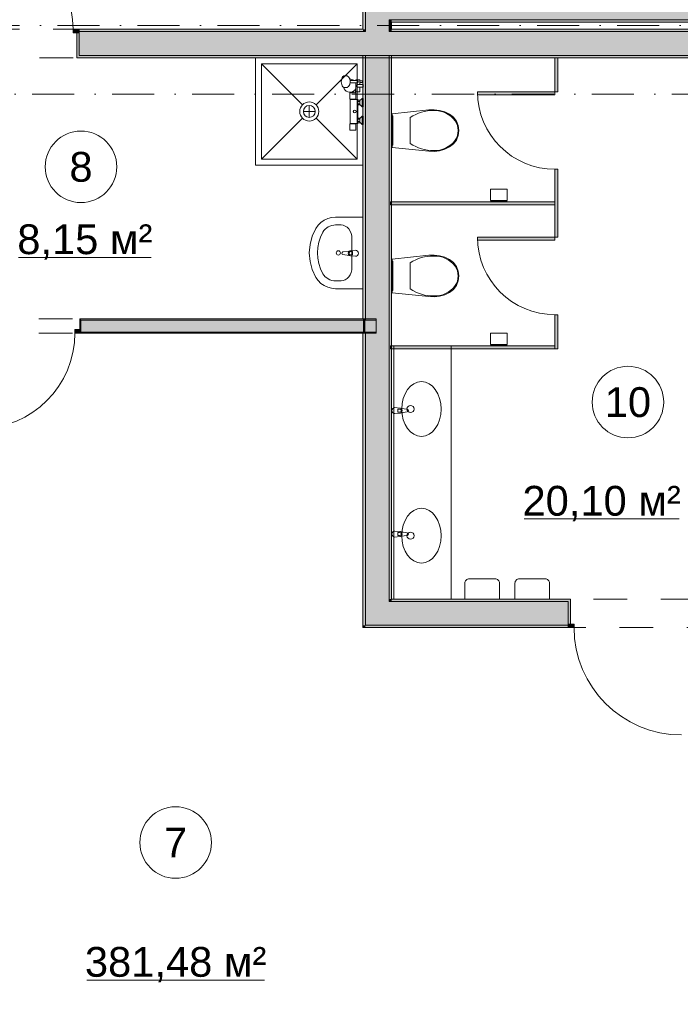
# Model space of a CAD drawing. Header units: millimetres. Extents: x -14761 to 157739, y -22400 to 107990.
# Tile 123 of 228: x 91502 to 97041, y 18790 to 27050. Entities that reach past the tile are written whole.
import ezdxf

# ---------------------------------------------------------------- set-up
doc = ezdxf.new("R2010")
doc.units = ezdxf.units.MM
doc.header["$MEASUREMENT"] = 0
doc.linetypes.add('Штриховая', pattern=[564.444447, 282.222223, -282.222223])
doc.linetypes.add('Штрихпунктирная', pattern=[670.277762, 352.777767, -176.388884, 0, -141.111112])
for name, color, linetype in [('Интерьер - Оборудование', 7, 'Continuous'), ('Интерьер - Сантехника', 7, 'Continuous'), ('Конструктив - Стены Блок 100 нов', 7, 'Continuous'), ('Конструктив - Стены Блок 200 нов', 7, 'Continuous'), ('Элемент Модели - Зона', 7, 'Continuous'), ('Элемент Модели - Оси', 7, 'Continuous')]:
    doc.layers.add(name, color=color, linetype=linetype)
doc.styles.add('СГЕНЕРИР_СТИЛЬ_1', font='txt')

msp = doc.modelspace()

# ---------------------------------------------------------------- hatches: boundary and pattern name
at = {"layer": 'Интерьер - Оборудование', "linetype": 'Continuous', "lineweight": 0, "true_color": 0x7f7f7f}
for points in [[(96015, 26445), (96015, 26730), (95990, 26730), (95990, 26445)], [(95990, 26420), (95990, 26445), (95340, 26445), (95340, 26420)], [(96015, 25510), (96015, 25795), (95990, 25795), (95990, 25510)], [(94610, 25497.5), (95990, 25497.5), (95990, 25522.5), (94610, 25522.5)], [(96015, 25225), (96015, 25510), (95990, 25510), (95990, 25225)], [(95990, 25200), (95990, 25225), (95340, 25225), (95340, 25200)], [(96015, 24290), (96015, 24575), (95990, 24575), (95990, 24290)], [(94610, 24290), (95990, 24290), (95990, 24315), (94610, 24315)]]:
    msp.add_hatch(color=8, dxfattribs=at).paths.add_polyline_path(points)
at = {"layer": 'Конструктив - Стены Блок 100 нов', "linetype": 'Continuous', "lineweight": 0, "true_color": 0x000000}
for points in [[(92014.9, 24540), (92004.9, 24540), (92004.9, 24450), (92014.9, 24450), (92014.9, 24530)], [(94490, 24540), (92014.9, 24540), (92014.9, 24530), (94490, 24530)], [(92014.9, 24450), (91964.9, 24450), (91964.9, 24420), (92014.9, 24420)], [(92014.9, 24430), (94490, 24430), (94490, 24530), (92014.9, 24530), (92014.9, 24450)], [(94400, 24430), (94400, 24530), (94380, 24530), (94380, 24430)], [(92014.9, 24430), (92014.9, 24420), (94375, 24420), (94375, 24430)], [(94380, 24420), (94490, 24420), (94490, 24430), (94380, 24430)]]:
    msp.add_hatch(color=18, dxfattribs=at).paths.add_polyline_path(points)
at = {"layer": 'Конструктив - Стены Блок 200 нов', "linetype": 'Continuous', "lineweight": 0, "true_color": 0x000000}
for points in [[(94380, 26970), (94400, 26970), (94400, 32030), (94380, 32030)], [(94600, 27050), (94600, 27250), (94400, 27250), (94400, 27050)], [(94620, 27050), (94620, 27250), (94600, 27250), (94600, 27050)], [(94620, 27050), (98700, 27050), (98700, 27250), (94620, 27250)], [(94400, 27050), (94400, 26970), (94600, 26970), (94600, 27050)], [(94620, 27030), (94620, 27050), (94600, 27050), (94600, 27030)], [(94600, 27030), (94600, 26970), (94620, 26970), (94620, 27030)], [(94620, 27030), (98700, 27030), (98700, 27050), (94620, 27050)], [(92000, 26940), (92000, 26970), (91950, 26970), (91950, 26940)], [(92000, 26730), (92000, 26750), (92000, 26940), (91980, 26940), (91980, 26730)], [(92000, 26950), (94380, 26950), (94380, 26970), (92000, 26970)], [(94400, 26950), (92000, 26950), (92000, 26940), (92000, 26750), (94400, 26750)], [(94380, 26950), (94400, 26950), (94400, 26970), (94380, 26970)], [(94400, 26950), (94600, 26950), (94600, 26970), (94400, 26970)], [(94400, 26750), (94600, 26750), (94600, 26950), (94400, 26950)], [(94600, 26950), (94620, 26950), (94620, 26970), (94600, 26970)], [(94600, 26750), (98700, 26750), (98700, 26950), (94600, 26950)], [(94620, 26950), (99080, 26950), (99080, 26970), (94620, 26970)], [(92000, 26750), (92000, 26730), (98700, 26730), (98700, 26750)], [(94400, 24540), (94400, 26750), (94380, 26750), (94380, 24540)], [(94600, 24530), (94600, 26750), (94400, 26750), (94400, 24530)], [(94620, 22190), (94620, 26750), (94600, 26750), (94600, 22190)], [(94400, 24530), (94400, 24540), (94380, 24540), (94380, 24530)], [(94600, 24430), (94600, 24530), (94400, 24530), (94400, 24430)], [(94400, 24420), (94400, 24430), (94380, 24430), (94380, 24420)], [(94400, 21970), (94400, 24420), (94380, 24420), (94380, 21970)], [(94600, 22170), (94600, 24430), (94400, 24430), (94400, 22170)], [(94400, 22170), (94400, 21970), (94600, 22170)], [(94600, 22170), (94400, 21970), (94600, 21970)], [(94600, 22190), (94600, 22170), (94620, 22190)], [(94620, 22190), (94600, 22170), (94620, 22170)], [(94600, 22170), (94600, 21970), (96100, 21970), (96100, 21980), (96100, 22170)], [(94620, 22190), (94620, 22170), (96100, 22170), (96100, 22190)], [(96120, 22190), (96100, 22190), (96100, 22170), (96100, 21980), (96120, 21980)], [(96100, 21980), (96100, 21950), (96150, 21950), (96150, 21980)], [(94380, 21970), (94380, 21950), (94400, 21970)], [(94400, 21970), (94380, 21950), (94400, 21950)], [(94400, 21950), (96100, 21950), (96100, 21970), (94400, 21970)]]:
    msp.add_hatch(color=18, dxfattribs=at).paths.add_polyline_path(points)

# ---------------------------------------------------------------- linework, layer by layer
at = {"layer": 'Интерьер - Оборудование', "color": 7, "linetype": 'Continuous', "lineweight": 15}
for p, q in [((94270.2, 26547.6), (94269.3, 26551)), ((94270.2, 26547.6), (94272.2, 26539.1)), ((94272.2, 26520.9), (94270.2, 26512.4)), ((94271.8, 26541), (94290, 26540.5)), ((94271.8, 26519), (94290, 26519.5)), ((94272.2, 26539.1), (94272.9, 26530)), ((94272.9, 26530), (94272.2, 26520.9)), ((94290, 26540.5), (94332.2, 26540)), ((94290, 26519.5), (94332.2, 26520)), ((94319.1, 26470), (94319.1, 26519.8)), ((94333.9, 26539.8), (94332.2, 26540)), ((94332.2, 26520), (94333.9, 26520.2)), ((94335.4, 26539.1), (94333.9, 26539.8)), ((94333.9, 26520.2), (94335.4, 26520.9)), ((94336.7, 26537.9), (94335.4, 26539.1)), ((94335.4, 26520.9), (94336.7, 26522.1)), ((94337.7, 26536.5), (94336.7, 26537.9)), ((94336.7, 26522.1), (94337.7, 26523.5)), ((94338.3, 26535), (94337.7, 26536.5)), ((94337.7, 26523.5), (94338.3, 26525)), ((94338.3, 26535), (94339.5, 26532.6)), ((94338.3, 26535), (94338.3, 26535)), ((94338.4, 26534.8), (94338.3, 26535)), ((94339.5, 26527.4), (94338.3, 26525)), ((94338.3, 26525), (94338.4, 26525.2)), ((94338.3, 26525), (94338.3, 26525)), ((94338.6, 26533), (94338.4, 26534.8)), ((94338.4, 26525.2), (94338.6, 26527)), ((94338.6, 26527), (94338.6, 26533)), ((94339.5, 26532.6), (94339.9, 26530)), ((94339.9, 26530), (94339.5, 26527.4)), ((94355.1, 26523.5), (94355.1, 26536.5)), ((94219.4, 26481.7), (94217.1, 26483.4)), ((94226.9, 26480), (94219.4, 26481.7)), ((94237.5, 26480), (94226.9, 26480)), ((94240.7, 26480.5), (94237.5, 26480)), ((94248, 26482.2), (94240.7, 26480.5)), ((94250.8, 26483.6), (94248, 26482.2)), ((94257.4, 26488.4), (94250.8, 26483.6)), ((94259.3, 26490.5), (94257.4, 26488.4)), ((94264.7, 26497.8), (94259.3, 26490.5)), ((94268.8, 26507.2), (94264.7, 26497.8)), ((94270.2, 26512.4), (94268.8, 26507.2)), ((94304.6, 26436), (94317.6, 26436)), ((94337.1, 26507), (94355.1, 26507)), ((94337.1, 26507), (94355.1, 26507)), ((94355.1, 26485), (94337.1, 26485)), ((94320.1, 26381), (94273.9, 26381)), ((94274.1, 26383), (94320.1, 26383)), ((94337.1, 26336), (94337.1, 26374)), ((94354.1, 26364.5), (94337.1, 26364.5)), ((94354.1, 26339), (94354.1, 26371)), ((94374.1, 26320), (94374.1, 26390)), ((94354.1, 26345.5), (94337.1, 26345.5)), ((94337.1, 26186), (94337.1, 26224)), ((94354.1, 26214.5), (94337.1, 26214.5)), ((94354.1, 26195.5), (94337.1, 26195.5)), ((94354.1, 26189), (94354.1, 26221)), ((94374.1, 26170), (94374.1, 26240)), ((94274.1, 26179), (94320.1, 26179)), ((94320.1, 26177), (94274.1, 26177)), ((95990, 25510), (95990, 25795)), ((95990, 25795), (96015, 25795)), ((96015, 25795), (96015, 25510)), ((95990, 25225), (95990, 25510)), ((96015, 25510), (96015, 25225)), ((96015, 25225), (95990, 25225)), ((94276.7, 25104), (94291.6, 25104)), ((94291.6, 25076.8), (94276.7, 25076.8)), ((94291.6, 25104), (94291.6, 25076.8)), ((94672.5, 23783.9), (94687.3, 23783.9)), ((94672.5, 23756.7), (94672.5, 23783.9)), ((94687.3, 23756.7), (94672.5, 23756.7)), ((94672.5, 22748.8), (94687.3, 22748.8)), ((94672.5, 22721.6), (94672.5, 22748.8)), ((94687.3, 22721.6), (94672.5, 22721.6))]:
    msp.add_line(p, q, dxfattribs=at)
at = {"layer": 'Интерьер - Оборудование', "color": 7, "linetype": 'Continuous', "lineweight": 15, "flags": 128}
for points in [[(96015, 26445), (95990, 26445), (95990, 26730), (96015, 26730)], [(95990, 26420), (95340, 26420), (95340, 26445), (95990, 26445)], [(94610, 25497.5), (94610, 25522.5), (95990, 25522.5), (95990, 25497.5)], [(95990, 25200), (95340, 25200), (95340, 25225), (95990, 25225)], [(96015, 24290), (95990, 24290), (95990, 24575), (96015, 24575)], [(94610, 24290), (94610, 24315), (95990, 24315), (95990, 24290)]]:
    msp.add_lwpolyline(points, close=True, dxfattribs=at)
for points in [[(94272.1, 26124, -0.414214), (94269.1, 26127), (94269.1, 26177), (94274.1, 26177), (94274.1, 26179), (94273.9, 26179), (94273.3, 26179), (94273.1, 26179), (94273.1, 26381), (94273.3, 26381), (94273.9, 26381), (94274.1, 26381), (94274.1, 26383), (94269.1, 26383), (94269.1, 26433, -0.414214), (94272.1, 26436), (94304.6, 26436), (94304.6, 26452.7, -0.547975), (94217.1, 26483.4), (94212.5, 26486.7), (94206.6, 26494.6), (94202, 26505), (94199.2, 26517.1), (94198.2, 26530), (94199.2, 26542.9), (94202, 26555), (94206.6, 26565.4), (94212.5, 26573.3), (94219.4, 26578.3), (94226.9, 26580), (94237.5, 26580), (94240.7, 26579.5), (94248, 26577.8), (94250.8, 26576.4), (94257.4, 26571.6), (94259.3, 26569.5), (94264.7, 26562.2), (94268.8, 26552.8), (94269.3, 26551, -0.166188), (94303.2, 26540.3), (94319.1, 26540.2), (94319.1, 26546), (94355.1, 26546), (94355.1, 26536.5), (94372.1, 26536.5, -1), (94372.1, 26523.5), (94355.1, 26523.5), (94355.1, 26507), (94381.1, 26507), (94381.1, 26485), (94355.1, 26485), (94355.1, 26446), (94319.1, 26446), (94319.1, 26470, -0.013709), (94317.6, 26467.3), (94317.6, 26436), (94318, 26436, -0.414214), (94321, 26433), (94321, 26383), (94320.1, 26383), (94320.1, 26381), (94337.1, 26381), (94337.1, 26374), (94354.1, 26374), (94354.1, 26371), (94374.1, 26390), (94381.1, 26390), (94381.1, 26320), (94374.1, 26320), (94354.1, 26339), (94354.1, 26336), (94337.1, 26336), (94337.1, 26224), (94354.1, 26224), (94354.1, 26221), (94374.1, 26240), (94381.1, 26240), (94381.1, 26170), (94374.1, 26170), (94354.1, 26189), (94354.1, 26186), (94337.1, 26186), (94337.1, 26179), (94320.1, 26179), (94320.1, 26177), (94321, 26177), (94321, 26127, -0.414214), (94318, 26124)], [(94316.5, 25115.4), (94274.6, 25111.4, 0.12102), (94265.1, 25108.1), (94212.1, 25101.5, 0.882566), (94212.1, 25079.3), (94265.1, 25072.7, 0.12102), (94274.6, 25069.4), (94316.5, 25065.4, 1)], [(94647.6, 23745.3), (94689.5, 23749.3, 0.12102), (94699, 23752.6), (94752, 23759.2, 0.882566), (94752, 23781.4), (94699, 23788, 0.12102), (94689.5, 23791.3), (94647.6, 23795.3, 1)], [(94647.6, 22710.2), (94689.5, 22714.2, 0.12102), (94699, 22717.5), (94752, 22724.1, 0.882566), (94752, 22746.3), (94699, 22753, 0.12102), (94689.5, 22756.2), (94647.6, 22760.2, 1)]]:
    msp.add_lwpolyline(points, format="xyb", close=True, dxfattribs=at)
at = {"layer": 'Интерьер - Оборудование', "color": 7, "linetype": 'Continuous', "lineweight": 15}
msp.add_circle((94311.1, 26280), 12, dxfattribs=at)
for centre, radius, start, end in [((94270.6, 26496), 55, 308.11308, 328.60059), ((94337.1, 26496), 11, 90, 270), ((95990, 26445), 650, 180, 270), ((95990, 25225), 650, 180, 270), ((94276.5, 25090.4), 21.1, 122.77103, 237.22897), ((94276.7, 25090.4), 13.6, 90, 270), ((94687.3, 23770.3), 13.6, 270, 90), ((94687.6, 23770.3), 21.1, 302.77103, 57.22897), ((94687.3, 22735.2), 13.6, 270, 90), ((94687.6, 22735.2), 21.1, 302.77103, 57.22897)]:
    msp.add_arc(centre, radius, start, end, dxfattribs=at)
at = {"layer": 'Интерьер - Сантехника', "color": 7, "linetype": 'Continuous', "lineweight": 15}
for p, q in [((94330, 26680), (93530, 26680)), ((93530, 26680), (93530, 25880)), ((93530, 26680), (93873.4, 26336.6)), ((94330, 26680), (93986.6, 26336.6)), ((94330, 25880), (94330, 26680)), ((93980, 26280), (93880, 26280)), ((93930, 26330), (93930, 26230)), ((93530, 25880), (93873.4, 26223.4)), ((94330, 25880), (93986.6, 26223.4)), ((94776.4, 26120.1), (94776.4, 26229)), ((94776.4, 26011.1), (94776.4, 26120.1)), ((93530, 25880), (94330, 25880)), ((95450, 25532.5), (95590, 25532.5)), ((95450, 25524.5), (95590, 25524.5)), ((94196.7, 25328.3), (94150.9, 25328.3)), ((94287.7, 24974.7), (94287.7, 25212.3)), ((94776.4, 24899.9), (94776.4, 25008.9)), ((94776.4, 24791), (94776.4, 24899.9)), ((94196.7, 24858.7), (94150.9, 24858.7)), ((94620, 22190), (94620, 24315)), ((95120, 24315), (94620, 24315)), ((94640, 22190), (94640, 24315)), ((95120, 22190), (95120, 24315)), ((95450, 24325), (95590, 24325)), ((95450, 24317), (95590, 24317)), ((95120, 22190), (94620, 22190))]:
    msp.add_line(p, q, dxfattribs=at)
at = {"layer": 'Интерьер - Сантехника', "color": 7, "linetype": 'Continuous', "lineweight": 15, "flags": 128}
for points in [[(94380, 26730), (93480, 26730), (93480, 25830), (94380, 25830)], [(95021.7, 26289.5), (95065.3, 26277.1), (95106.3, 26258), (95138.9, 26232.5), (95163.8, 26199.4), (95179.6, 26161.1), (95185, 26120.1), (95179.6, 26079), (95163.8, 26040.7), (95138.9, 26007.7), (95106.3, 25982.1), (95065.3, 25963), (95021.7, 25950.6), (94976.8, 25945.1), (94931.6, 25946.7), (94625, 25979.1), (94625, 26261), (94931.6, 26293.4), (94976.8, 26295)], [(94625, 25997.1), (94625, 26243.1), (94630, 26243.1), (94630, 25997.1)], [(95450, 25627.5), (95590, 25627.5), (95590, 25532.5), (95585, 25532.5), (95585, 25524.5), (95590, 25524.5), (95590, 25522.5), (95450, 25522.5), (95450, 25524.5), (95455, 25524.5), (95455, 25532.5), (95450, 25532.5)], [(94380, 25393.5), (94150.9, 25393.5), (94117.2, 25390.6), (94084.5, 25382), (94054, 25368), (94026.6, 25349), (94003.1, 25325.6), (93984.4, 25298.7), (93954.5, 25233.5), (93936.2, 25164.4), (93930, 25093.5), (93936.2, 25022.5), (93954.5, 24953.5), (93984.4, 24888.3), (94003.1, 24861.3), (94026.6, 24838), (94054, 24819), (94084.5, 24805), (94117.2, 24796.4), (94150.9, 24793.5), (94380, 24793.5)], [(95021.7, 25069.4), (95065.3, 25057), (95106.3, 25037.9), (95138.9, 25012.3), (95163.8, 24979.3), (95179.6, 24941), (95185, 24899.9), (95179.6, 24858.9), (95163.8, 24820.6), (95138.9, 24787.5), (95106.3, 24762), (95065.3, 24742.9), (95021.7, 24730.5), (94976.8, 24725), (94931.6, 24726.6), (94625, 24759), (94625, 25040.9), (94931.6, 25073.3), (94976.8, 25074.9)], [(94625, 24776.9), (94625, 25022.9), (94630, 25022.9), (94630, 24776.9)], [(95450, 24420), (95590, 24420), (95590, 24325), (95585, 24325), (95585, 24317), (95590, 24317), (95590, 24315), (95450, 24315), (95450, 24317), (95455, 24317), (95455, 24325), (95450, 24325)]]:
    msp.add_lwpolyline(points, close=True, dxfattribs=at)
for points in [[(95524.3, 22190), (95524.3, 22323.8, 0.414214), (95488.1, 22360), (95270.6, 22360, 0.414214), (95234.3, 22323.8), (95234.3, 22190)], [(95944.7, 22190), (95944.7, 22323.8, 0.414214), (95908.5, 22360), (95691, 22360, 0.414214), (95654.7, 22323.8), (95654.7, 22190)]]:
    msp.add_lwpolyline(points, format="xyb", close=True, dxfattribs=at)
at = {"layer": 'Интерьер - Сантехника', "color": 7, "linetype": 'Continuous', "lineweight": 15}
for centre, radius in [((93930, 26280), 80), ((93930, 26280), 50), ((94172.9, 25093.5), 17.5), ((94778.9, 23783.8), 30), ((94778.9, 22721.3), 30)]:
    msp.add_circle(centre, radius, dxfattribs=at)
for centre, major_axis, ratio, start_param, end_param in [((94964.4, 25862), (0, 425.3), 0.875546, 6.259569, 6.81259), ((94985.8, 26030.6), (0, 256.9), 0.875546, 5.438328, 6.338917), ((95056.2, 26119.2), (0, 138.5), 0.875546, 4.71825, 5.344893), ((95056.2, 26120.9), (0, 138.5), 0.875546, 4.079884, 4.706528), ((94985.8, 26209.5), (0, 256.9), 0.875546, 3.085865, 3.986454), ((94964.4, 26378.1), (0, 425.3), 0.875546, 2.61219, 3.165211), ((94150.9, 25212.3), (121.2, 0), 0.956522, 1.570796, 2.644618), ((94196.7, 25212.2), (0, 116.1), 0.783646, 4.712389, 6.283185), ((94380, 25093.5), (381.8, 0), 0.956522, 2.644618, 3.638567), ((94964.4, 24641.9), (0, 425.3), 0.875546, 6.259569, 6.81259), ((94985.8, 24810.5), (0, 256.9), 0.875546, 5.438328, 6.338917), ((94196.7, 24974.8), (0, 116.1), 0.783646, 3.141593, 4.712389), ((95056.2, 24899.1), (0, 138.5), 0.875546, 4.71825, 5.344893), ((94150.9, 24974.6), (121.2, 0), 0.956522, 3.638567, 4.712389), ((95056.2, 24900.8), (0, 138.5), 0.875546, 4.079884, 4.706528), ((94964.4, 25158), (0, 425.3), 0.875546, 2.61219, 3.165211), ((94985.8, 24989.4), (0, 256.9), 0.875546, 3.085865, 3.986454)]:
    msp.add_ellipse(centre, major_axis=major_axis, ratio=ratio, start_param=start_param, end_param=end_param, dxfattribs=at)
for centre in [(94870, 23783.8), (94870, 22721.3)]:
    msp.add_ellipse(centre, major_axis=(0, 230), ratio=0.717391, dxfattribs=at)
at = {"layer": 'Конструктив - Стены Блок 100 нов', "color": 251, "linetype": 'Continuous', "lineweight": 20, "true_color": 0x575757}
for p, q in [((92004.9, 24450), (92004.9, 24540)), ((92014.9, 24540), (92004.9, 24540)), ((92014.9, 24540), (92004.9, 24540)), ((92004.9, 24450), (92004.9, 24540)), ((92014.9, 24450), (92004.9, 24450)), ((94490, 24530), (92014.9, 24530)), ((92014.9, 24530), (92014.9, 24450)), ((92014.9, 24430), (92014.9, 24450)), ((92014.9, 24430), (92014.9, 24450)), ((92014.9, 24430), (92014.9, 24450)), ((92014.9, 24430), (94375, 24430)), ((92014.9, 24420), (92014.9, 24430)), ((92014.9, 24420), (92014.9, 24430)), ((92014.9, 24420), (92014.9, 24430)), ((94380, 24430), (94375, 24430)), ((94380, 24430), (94490, 24430))]:
    msp.add_line(p, q, dxfattribs=at)
at = {"layer": 'Конструктив - Стены Блок 100 нов', "color": 251, "linetype": 'Continuous', "lineweight": 5, "true_color": 0x575757}
for p, q in [((92014.9, 24450), (91964.9, 24450)), ((91964.9, 24450), (91964.9, 24420)), ((92014.9, 24420), (92014.9, 24450)), ((91964.9, 24420), (92014.9, 24420))]:
    msp.add_line(p, q, dxfattribs=at)
at = {"layer": 'Конструктив - Стены Блок 100 нов', "color": 251, "linetype": 'Continuous', "lineweight": 20, "true_color": 0x575757, "flags": 128}
for points in [[(94490, 24540), (92014.9, 24540)], [(94490, 24530), (94490, 24540)], [(94490, 24430), (94490, 24530)], [(92014.9, 24420), (94375, 24420)], [(94380, 24420), (94490, 24420)], [(94490, 24420), (94490, 24430)]]:
    msp.add_lwpolyline(points, dxfattribs=at)
at = {"layer": 'Конструктив - Стены Блок 100 нов', "color": 251, "linetype": 'Continuous', "lineweight": 5, "true_color": 0x575757}
msp.add_arc((91164.9, 24420), 800, 270, 0, dxfattribs=at)
at = {"layer": 'Конструктив - Стены Блок 200 нов', "color": 251, "linetype": 'Continuous', "lineweight": 20, "true_color": 0x575757}
for p, q in [((94400, 27250), (94400, 27050)), ((94400, 27050), (94400, 26970)), ((94600, 27050), (94620, 27050)), ((94600, 26970), (94600, 27050)), ((94600, 27050), (94620, 27050)), ((94620, 27050), (98700, 27050)), ((91980, 26940), (91980, 26730)), ((92000, 26940), (91980, 26940)), ((91980, 26940), (91980, 26730)), ((92000, 26970), (92000, 26950)), ((92000, 26970), (92000, 26950)), ((92000, 26970), (92000, 26950)), ((94400, 26950), (92000, 26950)), ((92000, 26950), (92000, 26940)), ((92000, 26950), (92000, 26940)), ((92000, 26950), (92000, 26940)), ((92000, 26750), (92000, 26940)), ((94400, 26970), (94400, 26950)), ((94400, 26970), (94400, 26950)), ((94600, 26950), (94600, 26970)), ((94600, 26950), (94600, 26970)), ((98700, 26950), (94600, 26950)), ((92000, 26730), (91980, 26730)), ((92000, 26730), (91980, 26730)), ((92000, 26750), (94400, 26750)), ((94400, 26750), (94400, 24530)), ((94400, 26750), (94600, 26750)), ((94600, 24530), (94600, 26750)), ((94600, 26750), (98700, 26750)), ((94400, 24530), (94380, 24530)), ((94400, 24530), (94380, 24530)), ((94600, 24430), (94600, 24530)), ((94380, 24430), (94400, 24430)), ((94380, 24430), (94400, 24430)), ((94400, 24430), (94400, 22170)), ((94600, 22190), (94600, 24430)), ((94400, 22170), (94400, 21970)), ((94400, 22170), (94400, 21970)), ((94600, 22190), (94600, 22170)), ((94600, 22190), (94600, 22170)), ((96100, 22170), (94600, 22170)), ((96100, 22190), (96120, 22190)), ((96100, 22190), (96120, 22190)), ((96100, 22170), (96100, 21980)), ((96120, 21980), (96120, 22190)), ((96120, 21980), (96120, 22190)), ((96100, 21980), (96120, 21980)), ((96100, 21970), (96100, 21980)), ((96100, 21970), (96100, 21980)), ((96100, 21970), (96100, 21980)), ((94400, 21970), (94600, 21970)), ((94600, 21970), (96100, 21970)), ((96100, 21950), (96100, 21970)), ((96100, 21950), (96100, 21970)), ((96100, 21950), (96100, 21970))]:
    msp.add_line(p, q, dxfattribs=at)
at = {"layer": 'Конструктив - Стены Блок 200 нов', "color": 251, "linetype": 'Continuous', "lineweight": 5, "true_color": 0x575757}
for p, q in [((91950, 26940), (91950, 26970)), ((91950, 26970), (92000, 26970)), ((92000, 26940), (91950, 26940)), ((92000, 26970), (92000, 26940)), ((96100, 21980), (96150, 21980)), ((96100, 21950), (96100, 21980)), ((96150, 21980), (96150, 21950)), ((96150, 21950), (96100, 21950))]:
    msp.add_line(p, q, dxfattribs=at)
at = {"layer": 'Конструктив - Стены Блок 200 нов', "color": 251, "linetype": 'Continuous', "lineweight": 20, "true_color": 0x575757, "flags": 128}
for points in [[(94380, 32050), (94380, 26970)], [(94620, 26970), (94620, 27030)], [(94620, 27030), (98700, 27030)], [(94380, 26970), (92000, 26970)], [(99080, 26970), (94620, 26970)], [(92000, 26730), (98700, 26730)], [(94380, 26750), (94380, 24540)], [(94380, 26750), (94400, 26750)], [(94400, 26750), (94600, 26750)], [(94600, 26750), (94620, 26750)], [(94620, 22190), (94620, 26750)], [(94380, 24420), (94380, 21970)], [(96100, 22190), (94620, 22190)], [(94380, 21950), (94380, 21970)], [(94380, 21950), (96100, 21950)]]:
    msp.add_lwpolyline(points, dxfattribs=at)
at = {"layer": 'Конструктив - Стены Блок 200 нов', "color": 251, "linetype": 'Continuous', "lineweight": 5, "true_color": 0x575757}
for centre, radius, start, end in [((91150, 26970), 800, 0, 90), ((97050, 21950), 900, 180, 270)]:
    msp.add_arc(centre, radius, start, end, dxfattribs=at)
at = {"layer": 'Элемент Модели - Зона', "color": 7, "linetype": 'Continuous', "lineweight": 15}
for p, q in [((91492.6, 25055.7), (92603.5, 25055.7)), ((95730.9, 22861.6), (97031.5, 22861.6)), ((92064.2, 18993.6), (93554.5, 18993.6))]:
    msp.add_line(p, q, dxfattribs=at)
at = {"layer": 'Элемент Модели - Зона', "color": 7, "linetype": 'Штриховая', "lineweight": 15, "flags": 128}
for points in [[(71700.1, 36080), (68044.7, 36080), (68044.7, 31008.5), (71700.1, 27353.1), (71700.1, 27650), (72300.1, 27650), (72300.1, 27050), (72320.1, 27050), (72320.1, 26970), (90050, 26970), (90050, 26950), (90650, 26950), (90650, 26970), (94380, 26970), (94380, 32050), (99080, 32050), (99080, 35700), (98700, 35700), (98700, 36080), (90650, 36080), (90650, 35700), (90050, 35700), (90050, 36080), (89950, 36080), (89950, 35700), (89350, 35700), (89350, 36080), (81300.1, 36080), (81300.1, 35700), (80700.1, 35700), (80700.1, 36080), (72300.1, 36080), (72300.1, 35700), (71700.1, 35700)], [(68044.7, 22983.5), (68044.7, 18300), (81300.1, 18300), (81300.1, 9300), (98700, 9300), (98700, 9300.1), (99080, 9300.1), (99080, 17700.1), (98700, 17700.1), (98700, 18300.1), (99080, 18300.1), (99080, 21950), (94380, 21950), (94380, 24420), (90540, 24420), (90540, 26350), (90050, 26350), (90050, 26730), (89950, 26730), (89950, 26350), (89350, 26350), (89350, 26730), (81300.1, 26730), (81300.1, 26350), (80700.1, 26350), (80700.1, 26730), (72300.1, 26730), (72300.1, 26350), (71700.1, 26350), (71700.1, 26638.9)], [(90650, 26350), (90660, 26350), (90660, 24540), (94380, 24540), (94380, 26730), (90650, 26730)], [(94620, 22190), (97310, 22190), (99080, 22190), (99080, 26350), (98700, 26350), (98700, 26730), (94620, 26730)]]:
    msp.add_lwpolyline(points, close=True, dxfattribs=at)
at = {"layer": 'Элемент Модели - Зона', "color": 7, "linetype": 'Continuous', "lineweight": 15, "flags": 128}
for points in [[(92315.7, 25816, 1), (91715.7, 25816, 1)], [(96901.8, 23842.4, 1), (96301.8, 23842.4, 1)], [(93109.3, 20147.1, 1), (92509.3, 20147.1, 1)]]:
    msp.add_lwpolyline(points, format="xyb", close=True, dxfattribs=at)
at = {"layer": 'Элемент Модели - Оси', "color": 7, "linetype": 'Штрихпунктирная', "lineweight": 15}
for p, q in [((-12760.6, 27000), (155650, 27000)), ((-12302.2, 26425), (155191.7, 26425))]:
    msp.add_line(p, q, dxfattribs=at)

# ---------------------------------------------------------------- texts
at = {"layer": 'Элемент Модели - Зона', "color": 7, "lineweight": 15, "char_height": 250, "attachment_point": 5, "style": 'СГЕНЕРИР_СТИЛЬ_1'}
for s, insert in [('\\A1;{\\pqc;\\fArial|b0|i0|c204|p38;8}', (92015.7, 25813.9)), ('\\A1;{\\pqc;\\fArial|b0|i0|c204|p38;8,15 м²}', (92048.1, 25185)), ('\\A1;{\\pqc;\\fArial|b0|i0|c204|p38;10}', (96601.8, 23840.3)), ('\\A1;{\\pqc;\\fArial|b0|i0|c204|p38;20,10 м²}', (96381.2, 22990.9)), ('\\A1;{\\pqc;\\fArial|b0|i0|c204|p38;7}', (92809.3, 20147.1)), ('\\A1;{\\pqc;\\fArial|b0|i0|c204|p38;381,48 м²}', (92809.3, 19122.9))]:
    msp.add_mtext(s, dxfattribs=dict(at, insert=insert))

doc.saveas('drawing.dxf')
